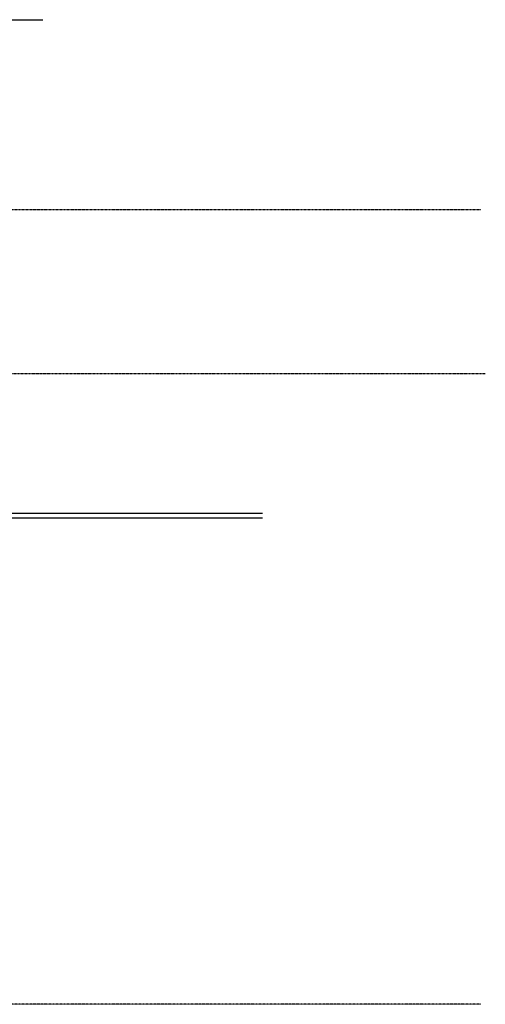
# Model space of a CAD drawing. Extents: x 0 to 297174, y -27731 to 163980.
# Tile 34 of 152: x 139876 to 142462, y 95796 to 101261. Entities that reach past the tile are written whole.
import ezdxf

# ---------------------------------------------------------------- set-up
doc = ezdxf.new("R2010")
doc.units = 0
doc.header["$LTSCALE"] = 5
doc.header["$MEASUREMENT"] = 0
doc.linetypes.add('DASHDOT', pattern=[1, 0.5, -0.25, 0, -0.25])
doc.linetypes.add('DD1', pattern=[2.66667, 1.66667, -0.5, 0, -0.5])
doc.layers.get('0').update_dxf_attribs({"linetype": 'CONTINUOUS'})
doc.layers.add('A--L35-D2-_PLAFONDS', color=2, linetype='CONTINUOUS')
doc.layers.add('STRAMIEN', color=8, linetype='DD1')

msp = doc.modelspace()

# ---------------------------------------------------------------- linework, layer by layer
msp.add_line((137517.3, 101261.3), (140005.1, 101261.3))
at = {"layer": 'A--L35-D2-_PLAFONDS'}
msp.add_lwpolyline([(141224.7, 98521.1), (138841.4, 98521.1), (138841.4, 98496.1), (141224.7, 98496.1)], dxfattribs=at)
at = {"layer": 'STRAMIEN', "linetype": 'DASHDOT'}
for p, q in [((142436.9, 100205.9), (135465.6, 100205.9)), ((142461.9, 99295.9), (135490.6, 99295.9)), ((142436.9, 95795.9), (135465.6, 95795.9))]:
    msp.add_line(p, q, dxfattribs=at)

doc.saveas('drawing.dxf')
